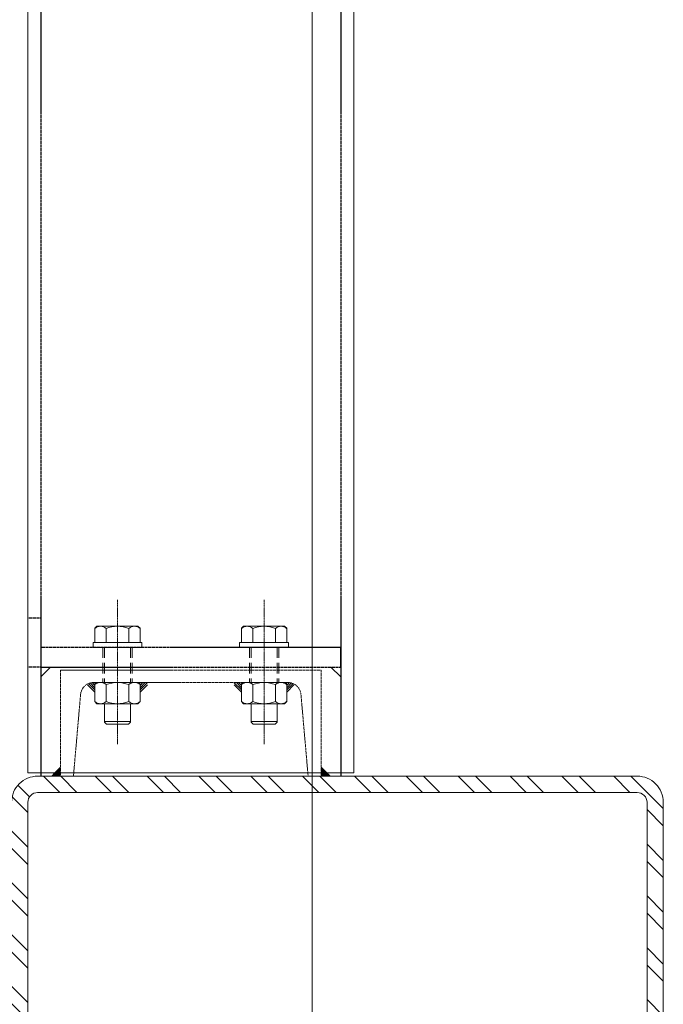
# Model space of a CAD drawing. Header units: inches. Extents: x -647532 to 3008597, y -136987 to 2557681.
# Tile 149 of 153: x 50241 to 50636, y 52522 to 53127. Entities that reach past the tile are written whole.
import ezdxf

# ---------------------------------------------------------------- set-up
doc = ezdxf.new("R2010")
doc.units = ezdxf.units.IN
doc.header["$MEASUREMENT"] = 0
for name, pattern in [('BIAL-IT1I-KGD-001-IN-DWG-141 LEVEL 2 - OVERALL FIRE EXIT PLAN$0$CENTER', [2, 1.25, -0.25, 0.25, -0.25]), ('BIAL-IT1I-KGD-001-IN-DWG-141 LEVEL 2 - OVERALL FIRE EXIT PLAN$0$DASHED', [0.75, 0.5, -0.25]), ('BIAL-IT1I-KGD-001-IN-DWG-141 LEVEL 2 - OVERALL FIRE EXIT PLAN$0$HIDDEN', [9.525, 6.35, -3.175])]:
    doc.linetypes.add(name, pattern=pattern)
doc.layers.add('ARCH', color=8, linetype='Continuous')
doc.layers.add('YD-EXTERNAL 1', color=8, linetype='Continuous', lineweight=5)

# ---------------------------------------------------------------- blocks, each defined once
blk = doc.blocks.new('BIAL-IT1I-KGD-001-IN-DWG-141 LEVEL 2 - OVERALL FIRE EXIT PLAN$0$TYPE 2')
h = blk.add_hatch()
h.set_pattern_fill('ANSI32', color=256, scale=60, style=0)
h.set_pattern_definition([(45, (635.525, -391.673), (-15.9099, 15.9099), []), (45, (646.132, -391.673), (-15.9099, 15.9099), [])])
edge = h.paths.add_edge_path(flags=16)
edge.add_line((10, 645.56), (10, 277.56))
edge.add_arc((16, 277.56), 6, 180, 270)
edge.add_line((16, 271.56), (184, 271.56))
edge.add_arc((184, 277.56), 6, 270, 360)
edge.add_line((190, 277.56), (190, 645.56))
edge.add_arc((184, 645.56), 6, 0, 90)
edge.add_line((184, 651.56), (16, 651.56))
edge.add_arc((16, 645.56), 6, 90, 180)
edge = h.paths.add_edge_path()
edge.add_line((0, 645.56), (0, 277.56))
edge.add_arc((16, 277.56), 16, 180, 270)
edge.add_line((16, 261.56), (184, 261.56))
edge.add_arc((184, 277.56), 16, 270, 360)
edge.add_line((200, 277.56), (200, 645.56))
edge.add_arc((184, 645.56), 16, 0, 90)
edge.add_line((184, 661.56), (16, 661.56))
edge.add_arc((16, 645.56), 16, 90, 180)
for p, q in [((3998, 261.56), (3998, 461.56)), ((3933, 447.56), (3939, 453.56)), ((3908, 419.17), (3909.25, 420.42)), ((3908, 393.96), (3908, 419.17)), ((3909.25, 420.42), (3918, 420.42)), ((3942.5, 419.17), (3943.75, 420.42)), ((3942.5, 393.96), (3942.5, 419.17)), ((3954.25, 420.42), (3943.75, 420.42)), ((3955.5, 419.17), (3954.25, 420.42)), ((3955.5, 393.96), (3955.5, 419.17)), ((3909.25, 413.49), (3918, 413.49)), ((3954.25, 413.49), (3943.75, 413.49)), ((3955.5, 414.56), (3966.75, 414.56)), ((3966.5, 398.56), (3966.5, 414.56)), ((3968, 413.31), (3966.75, 414.56)), ((3968, 399.81), (3968, 413.31)), ((3909.25, 399.63), (3918, 399.63)), ((3954.25, 399.63), (3943.75, 399.63)), ((3966.75, 398.56), (3968, 399.81)), ((3908, 393.96), (3909.25, 392.71)), ((3942.5, 393.96), (3943.75, 392.71)), ((3955.5, 393.96), (3954.25, 392.71)), ((3955.5, 398.56), (3966.75, 398.56)), ((3909.25, 392.71), (3918, 392.71)), ((3954.25, 392.71), (3943.75, 392.71)), ((3908, 329.17), (3909.25, 330.42)), ((3908, 329.17), (3908, 303.96)), ((3909.25, 330.42), (3918, 330.42)), ((3942.5, 329.17), (3943.75, 330.42)), ((3942.5, 329.17), (3942.5, 303.96)), ((3954.25, 330.42), (3943.75, 330.42)), ((3955.5, 329.17), (3954.25, 330.42)), ((3955.5, 329.17), (3955.5, 303.96)), ((3909.25, 323.49), (3918, 323.49)), ((3954.25, 323.49), (3943.75, 323.49)), ((3955.5, 324.56), (3966.75, 324.56)), ((3966.5, 324.56), (3966.5, 308.56)), ((3966.75, 324.56), (3968, 323.31)), ((3968, 323.31), (3968, 309.81)), ((3909.25, 309.63), (3918, 309.63)), ((3954.25, 309.63), (3943.75, 309.63)), ((3955.5, 308.56), (3966.75, 308.56)), ((3968, 309.81), (3966.75, 308.56)), ((3908, 303.96), (3909.25, 302.71)), ((3909.25, 302.71), (3918, 302.71)), ((3942.5, 303.96), (3943.75, 302.71)), ((3954.25, 302.71), (3943.75, 302.71)), ((3955.5, 303.96), (3954.25, 302.71)), ((3933, 275.56), (3939, 269.56))]:
    blk.add_line(p, q)
at = {"linetype": 'BIAL-IT1I-KGD-001-IN-DWG-141 LEVEL 2 - OVERALL FIRE EXIT PLAN$0$DASHED', "lineweight": -3}
for p, q in [((202, 453.56), (4000, 453.56)), ((202, 269.56), (4000, 269.56)), ((3903, 269.56), (3903, 261.56)), ((3933, 269.56), (3933, 261.56))]:
    blk.add_line(p, q, dxfattribs=at)
at = {"linetype": 'BIAL-IT1I-KGD-001-IN-DWG-141 LEVEL 2 - OVERALL FIRE EXIT PLAN$0$HIDDEN'}
for p, q in [((3945.67, 420.42), (3942.78, 423.31)), ((3947.09, 420.42), (3943.14, 424.36)), ((3948.5, 420.42), (3943.62, 425.3)), ((3944.26, 420.42), (3942.5, 422.18)), ((3943.3, 419.96), (3942.5, 420.76)), ((3921, 415.56), (3942.5, 415.56)), ((3921, 414.56), (3942.5, 414.56)), ((3921, 398.56), (3942.5, 398.56)), ((3921, 397.56), (3942.5, 397.56)), ((3943.3, 393.16), (3942.5, 392.36)), ((3948.5, 392.71), (3942.5, 386.71)), ((3947.09, 392.71), (3942.5, 388.12)), ((3945.67, 392.71), (3942.5, 389.53)), ((3944.26, 392.71), (3942.5, 390.95)), ((3948.5, 330.42), (3942.5, 336.42)), ((3947.09, 330.42), (3942.5, 335)), ((3945.67, 330.42), (3942.5, 333.59)), ((3944.26, 330.42), (3942.5, 332.18)), ((3943.3, 329.96), (3942.5, 330.76)), ((3921, 325.56), (3942.5, 325.56)), ((3921, 324.56), (3942.5, 324.56)), ((3921, 308.56), (3942.5, 308.56)), ((3921, 307.56), (3942.5, 307.56)), ((3943.3, 303.16), (3942.5, 302.36)), ((3944.26, 302.71), (3942.5, 300.95)), ((3945.67, 302.71), (3942.78, 299.81)), ((3947.09, 302.71), (3943.14, 298.76)), ((3948.5, 302.71), (3943.62, 297.83))]:
    blk.add_line(p, q, dxfattribs=at)
at = {"linetype": 'BIAL-IT1I-KGD-001-IN-DWG-141 LEVEL 2 - OVERALL FIRE EXIT PLAN$0$CENTER', "ltscale": 0.5}
for p, q in [((3891.83, 406.56), (3980.44, 406.56)), ((3891.83, 316.56), (3980.44, 316.56))]:
    blk.add_line(p, q, dxfattribs=at)
for points in [[(0, 645.56), (0, 277.56, 0.414214), (16, 261.56), (184, 261.56, 0.414214), (200, 277.56), (200, 645.56, 0.414214), (184, 661.56), (16, 661.56, 0.414214)], [(10, 645.56), (10, 277.56, 0.414214), (16, 271.56), (184, 271.56, 0.414214), (190, 277.56), (190, 645.56, 0.414214), (184, 651.56), (16, 651.56, 0.414214)]]:
    blk.add_lwpolyline(points, format="xyb", close=True)
blk.add_lwpolyline([(3998, 261.56), (203, 261.56), (203, 461.56), (3998, 461.56)])
at = {"linetype": 'BIAL-IT1I-KGD-001-IN-DWG-141 LEVEL 2 - OVERALL FIRE EXIT PLAN$0$DASHED', "lineweight": -3}
blk.add_lwpolyline([(3933, 453.56), (3921, 453.56), (3921, 269.56), (3933, 269.56)], close=True, dxfattribs=at)
at = {"linetype": 'BIAL-IT1I-KGD-001-IN-DWG-141 LEVEL 2 - OVERALL FIRE EXIT PLAN$0$DASHED'}
blk.add_lwpolyline([(3949.8, 293.94), (4000, 289.55), (4000, 281.56), (3935, 281.56), (3935, 441.56), (4000, 441.56), (4000, 433.58), (3949.8, 429.19, 0.388879), (3942.5, 421.22), (3942.5, 301.91, 0.388879)], format="xyb", close=True, dxfattribs=at)
for points in [[(3918, 421.56), (3921, 421.56), (3921, 391.56), (3918, 391.56)], [(3918, 301.56), (3921, 301.56), (3921, 331.56), (3918, 331.56)]]:
    blk.add_lwpolyline(points, close=True)
for centre, radius, start, end in [((3913.43, 416.95), 5.42, 140.31666, 219.68334), ((3947.93, 416.95), 5.42, 140.31666, 219.68334), ((3950.08, 416.95), 5.42, 320.31666, 39.68334), ((3927.83, 406.56), 19.82, 159.54522, 200.45478), ((3962.33, 406.56), 19.82, 159.54522, 200.45478), ((3935.68, 406.56), 19.82, 339.54522, 20.45478), ((3913.43, 396.17), 5.42, 140.31666, 219.68334), ((3947.93, 396.17), 5.42, 140.31666, 219.68334), ((3950.08, 396.17), 5.42, 320.31666, 39.68334), ((3913.43, 326.95), 5.42, 140.31666, 219.68334), ((3947.93, 326.95), 5.42, 140.31666, 219.68334), ((3950.08, 326.95), 5.42, 320.31666, 39.68334), ((3927.83, 316.56), 19.82, 159.54522, 200.45478), ((3962.33, 316.56), 19.82, 159.54522, 200.45478), ((3935.68, 316.56), 19.82, 339.54522, 20.45478), ((3913.43, 306.17), 5.42, 140.31666, 219.68334), ((3947.93, 306.17), 5.42, 140.31666, 219.68334), ((3950.08, 306.17), 5.42, 320.31666, 39.68334)]:
    blk.add_arc(centre, radius, start, end)
for points in [[(4000, 441.56), (3994, 441.56), (4000, 447.56)], [(4000, 281.56), (4000.13, 275.56), (3994, 281.56)]]:
    blk.add_solid(points)
blk = doc.blocks.new('ARCH')
at = {"layer": 'YD-EXTERNAL 1'}
blk.add_line((50420.177, 48212.125), (50420.177, 90643.513), dxfattribs=at)
at = {"layer": 'YD-EXTERNAL 1', "rotation": 269.9999999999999}
for p in [(49984.044, 56662.363), (49974.044, 52662.363)]:
    blk.add_blockref('BIAL-IT1I-KGD-001-IN-DWG-141 LEVEL 2 - OVERALL FIRE EXIT PLAN$0$TYPE 2', p, dxfattribs=at)

msp = doc.modelspace()

# ---------------------------------------------------------------- block references
at = {"layer": 'ARCH'}
msp.add_blockref('ARCH', (0, 0), dxfattribs=at)

doc.saveas('drawing.dxf')
